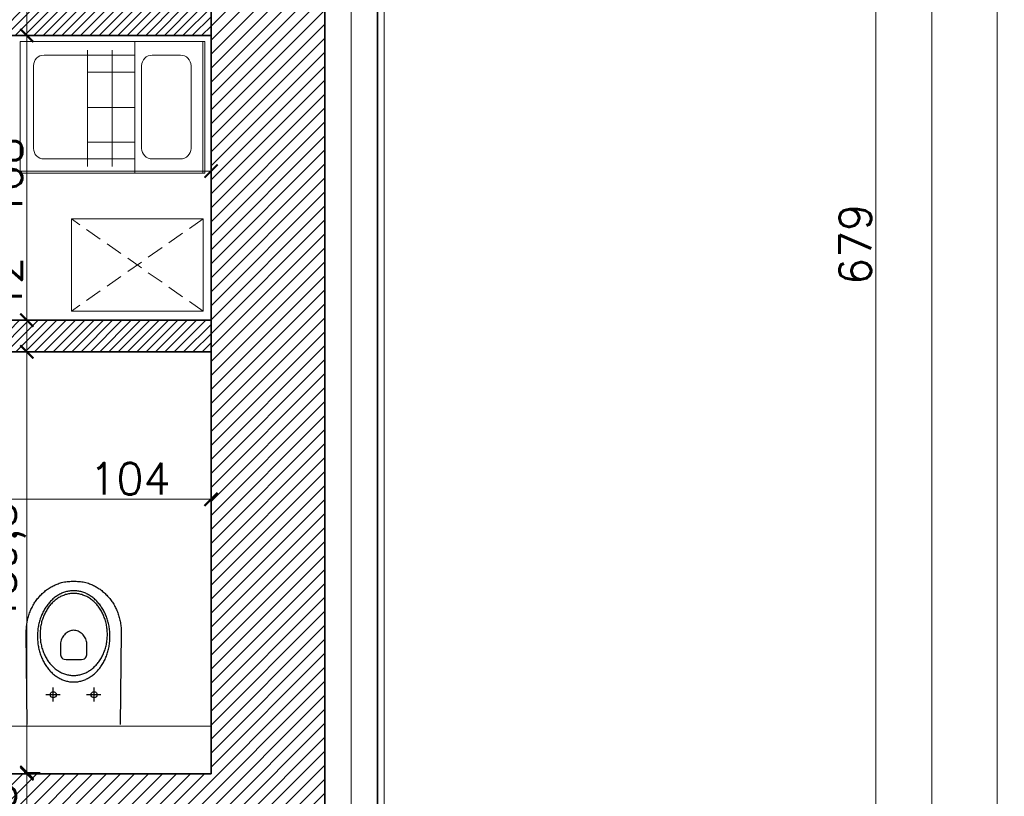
# Model space of a CAD drawing. Header units: millimetres. Extents: x -587 to 358276, y -26688 to 221215.
# Tile 211 of 256: x 11767 to 12140, y 10832 to 11126. Entities that reach past the tile are written whole.
import ezdxf

# ---------------------------------------------------------------- set-up
doc = ezdxf.new("R2010")
doc.units = ezdxf.units.MM
doc.header["$MEASUREMENT"] = 0
doc.linetypes.add('DASHED2', pattern=[9.525, 6.35, -3.175])
doc.layers.add('_I_EKO_PODKLAD 3', color=252, linetype='Continuous')
doc.layers.add('WYPOSAŻENIE', color=1, linetype='Continuous')
for name, color, linetype, lineweight in [('A_istniejące ściany', 7, 'Continuous', 35), ('A_izolacja', 5, 'Continuous', 9), ('A_linie widokowe', 5, 'Continuous', 18), ('A_projektowane sciany', 5, 'Continuous', 35), ('A_wyposażenie', 7, 'Continuous', 9), ('l.widokowa', 140, 'Continuous', 15), ('l.wypełnien', 253, 'Continuous', 5), ('wymiarowanie', 176, 'Continuous', 9)]:
    doc.layers.add(name, color=color, linetype=linetype, lineweight=lineweight)
doc.styles.add('styl2', font='simplex.shx')
doc.linetypes.add('BATTING', pattern='A,0.00254,-2.54,[134,ltypeshp.shx,S=2.54,R=0,X=-2.54,Y=0],-5.08,[134,ltypeshp.shx,S=2.54,R=180,X=2.54,Y=0],-2.54', length=10.16254)
doc.dimstyles.new('Skala 1-50', dxfattribs={"dimtxt": 12, "dimasz": 5, "dimexe": 1, "dimexo": 1, "dimgap": 1.5, "dimtad": 1, "dimdec": 1, "dimrnd": 0.5, "dimtxsty": 'styl2', "dimblk": 'ARCHTICK', "dimcen": 5, "dimadec": 0, "dimazin": 0, "dimtfac": 1, "dimtdec": 1, "dimtmove": 1, "dimatfit": 3, "dimldrblk": 'ARCHTICK', "dimfxl": 5, "dimfxlon": 1, "dimlwd": -1, "dimlwe": -1, "dimarcsym": 0})

# ---------------------------------------------------------------- blocks, each defined once
blk = doc.blocks.new('_ArchTick')
at = {"color": 0, "linetype": 'ByBlock', "const_width": 0.15}
blk.add_lwpolyline([(-0.5, -0.5), (0.5, 0.5)], dxfattribs=at)
blk = doc.blocks.new('*D3542')
at = {"layer": 'Defpoints', "color": 0}
for p in [(11773.56, 11120.39), (11769.27, 11012.39), (11774.04, 11012.39)]:
    blk.add_point(p, dxfattribs=at)
at = {"layer": 'wymiarowanie', "color": 0}
for p, q in [((11772.56, 11120.39), (11768.27, 11120.39)), ((11769.27, 11120.39), (11769.27, 11012.39)), ((11773.04, 11012.39), (11768.27, 11012.39))]:
    blk.add_line(p, q, dxfattribs=at)
at = {"layer": 'wymiarowanie', "color": 0, "xscale": 5, "yscale": 5, "zscale": 5}
for p, rotation in [((11769.27, 11120.39), 90), ((11769.27, 11012.39), 270)]:
    blk.add_blockref('_ArchTick', p, dxfattribs=dict(at, rotation=rotation))
at = {"layer": 'wymiarowanie', "color": 0, "insert": (11761.47, 11066.39), "char_height": 12, "attachment_point": 5, "rotation": 90, "style": 'styl2'}
blk.add_mtext('108', dxfattribs=at)
blk = doc.blocks.new('*D3553')
at = {"layer": 'Defpoints', "color": 0}
for p in [(11839.15, 10944.47), (11734.93, 10926.54), (11839.15, 10925.39)]:
    blk.add_point(p, dxfattribs=at)
at = {"layer": 'wymiarowanie', "color": 0}
for p, q in [((11734.93, 10939.47), (11734.93, 10945.47)), ((11734.93, 10944.47), (11839.15, 10944.47)), ((11839.15, 10939.47), (11839.15, 10945.47))]:
    blk.add_line(p, q, dxfattribs=at)
at = {"layer": 'wymiarowanie', "color": 0, "xscale": 5, "yscale": 5, "zscale": 5, "rotation": 180}
blk.add_blockref('_ArchTick', (11734.93, 10944.47), dxfattribs=at)
at = {"layer": 'wymiarowanie', "color": 0, "xscale": 5, "yscale": 5, "zscale": 5}
blk.add_blockref('_ArchTick', (11839.15, 10944.47), dxfattribs=at)
at = {"layer": 'wymiarowanie', "color": 0, "insert": (11808.38, 10952.28), "char_height": 12, "attachment_point": 5, "style": 'styl2'}
blk.add_mtext('104', dxfattribs=at)
blk = doc.blocks.new('*D3658')
at = {"layer": 'Defpoints', "color": 0}
for p in [(11961.91, 11380.57), (11907.33, 10701.76), (12091.4, 10701.76)]:
    blk.add_point(p, dxfattribs=at)
at = {"layer": 'wymiarowanie', "color": 0}
for p, q in [((12086.4, 11380.57), (12092.4, 11380.57)), ((12091.4, 11380.57), (12091.4, 10701.76)), ((12086.4, 10701.76), (12092.4, 10701.76))]:
    blk.add_line(p, q, dxfattribs=at)
at = {"layer": 'wymiarowanie', "color": 0, "xscale": 5, "yscale": 5, "zscale": 5}
for p, rotation in [((12091.4, 11380.57), 90), ((12091.4, 10701.76), 270)]:
    blk.add_blockref('_ArchTick', p, dxfattribs=dict(at, rotation=rotation))
at = {"layer": 'wymiarowanie', "color": 0, "insert": (12083.6, 11041.16), "char_height": 12, "attachment_point": 5, "rotation": 90, "style": 'styl2'}
blk.add_mtext('679', dxfattribs=at)
blk = doc.blocks.new('*D3666')
at = {"layer": 'Defpoints', "color": 0}
for p in [(12086.4, 11380.57), (12086.4, 9745.65), (12112.69, 9745.65)]:
    blk.add_point(p, dxfattribs=at)
at = {"layer": 'wymiarowanie', "color": 0}
for p, q in [((12107.69, 11380.57), (12113.69, 11380.57)), ((12112.69, 11380.57), (12112.69, 9745.65)), ((12107.69, 9745.65), (12113.69, 9745.65))]:
    blk.add_line(p, q, dxfattribs=at)
at = {"layer": 'wymiarowanie', "color": 0, "xscale": 5, "yscale": 5, "zscale": 5}
for p, rotation in [((12112.69, 11380.57), 90), ((12112.69, 9745.65), 270)]:
    blk.add_blockref('_ArchTick', p, dxfattribs=dict(at, rotation=rotation))
at = {"layer": 'wymiarowanie', "color": 0, "insert": (12104.89, 10563.11), "char_height": 12, "attachment_point": 5, "rotation": 90, "style": 'styl2'}
blk.add_mtext('1635', dxfattribs=at)
blk = doc.blocks.new('*D3668')
at = {"layer": 'Defpoints', "color": 0}
for p in [(12107.69, 11400.57), (12137.4, 11400.57), (12107.69, 9725.65)]:
    blk.add_point(p, dxfattribs=at)
at = {"layer": 'wymiarowanie', "color": 0}
for p, q in [((12132.4, 11400.57), (12138.4, 11400.57)), ((12137.4, 9725.65), (12137.4, 11400.57)), ((12132.4, 9725.65), (12138.4, 9725.65))]:
    blk.add_line(p, q, dxfattribs=at)
at = {"layer": 'wymiarowanie', "color": 0, "xscale": 5, "yscale": 5, "zscale": 5}
for p, rotation in [((12137.4, 11400.57), 90), ((12137.4, 9725.65), 270)]:
    blk.add_blockref('_ArchTick', p, dxfattribs=dict(at, rotation=rotation))
at = {"layer": 'wymiarowanie', "color": 0, "insert": (12129.6, 10563.11), "char_height": 12, "attachment_point": 5, "rotation": 90, "style": 'styl2'}
blk.add_mtext('1675', dxfattribs=at)
blk = doc.blocks.new('*D3719')
at = {"layer": 'Defpoints', "color": 0}
for p in [(11784.54, 11012.39), (11769.27, 11000.39), (11784.54, 11000.39)]:
    blk.add_point(p, dxfattribs=at)
at = {"layer": 'wymiarowanie', "color": 0}
for p, q in [((11774.27, 11012.39), (11768.27, 11012.39)), ((11769.27, 11012.39), (11769.27, 11000.39)), ((11774.27, 11000.39), (11768.27, 11000.39))]:
    blk.add_line(p, q, dxfattribs=at)
at = {"layer": 'wymiarowanie', "color": 0, "xscale": 5, "yscale": 5, "zscale": 5}
for p, rotation in [((11769.27, 11012.39), 90), ((11769.27, 11000.39), 270)]:
    blk.add_blockref('_ArchTick', p, dxfattribs=dict(at, rotation=rotation))
at = {"layer": 'wymiarowanie', "color": 0, "insert": (11761.32, 11026.13), "char_height": 12, "attachment_point": 5, "rotation": 90, "style": 'styl2'}
blk.add_mtext('12', dxfattribs=at)
blk = doc.blocks.new('*D3720')
at = {"layer": 'Defpoints', "color": 0}
for p in [(11784.54, 11000.39), (11769.27, 10840.89), (11786.33, 10840.89)]:
    blk.add_point(p, dxfattribs=at)
at = {"layer": 'wymiarowanie', "color": 0}
for p, q in [((11774.27, 11000.39), (11768.27, 11000.39)), ((11769.27, 11000.39), (11769.27, 10840.89)), ((11774.27, 10840.89), (11768.27, 10840.89))]:
    blk.add_line(p, q, dxfattribs=at)
at = {"layer": 'wymiarowanie', "color": 0, "xscale": 5, "yscale": 5, "zscale": 5}
for p, rotation in [((11769.27, 11000.39), 90), ((11769.27, 10840.89), 270)]:
    blk.add_blockref('_ArchTick', p, dxfattribs=dict(at, rotation=rotation))
at = {"layer": 'wymiarowanie', "color": 0, "insert": (11760.92, 10920.64), "char_height": 12, "attachment_point": 5, "rotation": 90, "style": 'styl2'}
blk.add_mtext('159,5', dxfattribs=at)
blk = doc.blocks.new('*D3990')
at = {"layer": 'Defpoints', "color": 0}
for p in [(11839.15, 11068.96), (11602.93, 11046.47), (11839.15, 11046.47)]:
    blk.add_point(p, dxfattribs=at)
at = {"layer": 'wymiarowanie', "color": 0}
for p, q in [((11602.93, 11063.96), (11602.93, 11069.96)), ((11602.93, 11068.96), (11839.15, 11068.96)), ((11839.15, 11063.96), (11839.15, 11069.96))]:
    blk.add_line(p, q, dxfattribs=at)
at = {"layer": 'wymiarowanie', "color": 0, "xscale": 5, "yscale": 5, "zscale": 5, "rotation": 180}
blk.add_blockref('_ArchTick', (11602.93, 11068.96), dxfattribs=at)
at = {"layer": 'wymiarowanie', "color": 0, "xscale": 5, "yscale": 5, "zscale": 5}
blk.add_blockref('_ArchTick', (11839.15, 11068.96), dxfattribs=at)
at = {"layer": 'wymiarowanie', "color": 0, "insert": (11688.72, 11075.9), "char_height": 12, "attachment_point": 5, "style": 'styl2'}
blk.add_mtext('236', dxfattribs=at)
blk = doc.blocks.new('*D4002')
at = {"layer": 'Defpoints', "color": 0}
for p in [(11769.27, 11132.39), (11776.71, 11132.39), (11776.71, 11120.39)]:
    blk.add_point(p, dxfattribs=at)
at = {"layer": 'wymiarowanie', "color": 0}
for p, q in [((11769.27, 11132.39), (11769.27, 11155.99)), ((11774.27, 11132.39), (11768.27, 11132.39)), ((11769.27, 11120.39), (11769.27, 11132.39)), ((11774.27, 11120.39), (11768.27, 11120.39))]:
    blk.add_line(p, q, dxfattribs=at)
at = {"layer": 'wymiarowanie', "color": 0, "xscale": 5, "yscale": 5, "zscale": 5}
for p, rotation in [((11769.27, 11132.39), 90), ((11769.27, 11120.39), 270)]:
    blk.add_blockref('_ArchTick', p, dxfattribs=dict(at, rotation=rotation))
at = {"layer": 'wymiarowanie', "color": 0, "insert": (11761.62, 11146.72), "char_height": 12, "attachment_point": 5, "rotation": 90, "style": 'styl2'}
blk.add_mtext('12', dxfattribs=at)
blk = doc.blocks.new('*D4109')
at = {"layer": 'Defpoints', "color": 0}
for p in [(11839.15, 10840.39), (11769.27, 10798.06), (11839.15, 10798.06)]:
    blk.add_point(p, dxfattribs=at)
at = {"layer": 'wymiarowanie', "color": 0}
for p, q in [((11774.27, 10840.39), (11768.27, 10840.39)), ((11769.27, 10840.39), (11769.27, 10798.06)), ((11774.27, 10798.06), (11768.27, 10798.06))]:
    blk.add_line(p, q, dxfattribs=at)
at = {"layer": 'wymiarowanie', "color": 0, "xscale": 5, "yscale": 5, "zscale": 5}
for p, rotation in [((11769.27, 10840.39), 90), ((11769.27, 10798.06), 270)]:
    blk.add_blockref('_ArchTick', p, dxfattribs=dict(at, rotation=rotation))
at = {"layer": 'wymiarowanie', "color": 0, "insert": (11760.92, 10819.23), "char_height": 12, "attachment_point": 5, "rotation": 90, "style": 'styl2'}
blk.add_mtext('42,5', dxfattribs=at)

msp = doc.modelspace()

# ---------------------------------------------------------------- hatches: boundary and pattern name
at = {"layer": 'l.wypełnien'}
h = msp.add_hatch(dxfattribs=at)
h.set_pattern_fill('ANSI31', color=256, scale=30, style=0)
h.set_pattern_definition([(45, (0, 6.0705), (-2.6516504, 2.6516504), [])])
h.paths.add_polyline_path([(11391.26, 10408.59), (11391.26, 10365.41), (11839.15, 10365.41), (11839.15, 9788.83), (11774.02, 9788.83), (11774.02, 9771.9), (11774.02, 9760.89), (11774.02, 9745.65), (11839.15, 9745.65), (11882.33, 9745.65), (11882.33, 10528.82), (11866.24, 10528.82), (11854.39, 10528.82), (11839.15, 10528.82), (11839.15, 10408.59), (11426.82, 10408.59), (11426.82, 10558.45), (11401.42, 10558.45), (11401.42, 10408.59)])
h.paths.add_polyline_path([(11391.26, 10840.39), (11391.26, 10798.06), (11401.42, 10798.06), (11401.42, 10660.45), (11426.82, 10660.45), (11426.82, 10798.06), (11839.15, 10798.06), (11839.15, 10683.76), (11854.39, 10683.76), (11866.24, 10683.76), (11882.33, 10683.76), (11882.33, 11337.39), (11882.33, 11380.57), (11799.42, 11380.57), (11799.42, 11337.39), (11839.15, 11337.39), (11839.15, 11000.39), (11839.15, 10840.39), (11699.45, 10840.39), (11685.18, 10840.39), (11640.68, 10840.39), (11401.42, 10840.39)])
h.paths.add_polyline_path([(11477.62, 10812.45), (11477.62, 10826), (11497.94, 10826), (11497.94, 10812.45)], flags=16)
h.paths.add_polyline_path([(11438.67, 10826), (11438.67, 10812.45), (11457.3, 10812.45), (11457.3, 10826)], flags=16)
h.paths.add_polyline_path([(11429.29, 9745.65), (11429.29, 9788.83), (11384.13, 9788.83), (11384.13, 9745.65)])
h.paths.add_polyline_path([(11624.02, 9745.65), (11624.02, 9788.83), (11579.29, 9788.83), (11579.29, 9745.65)])
h = msp.add_hatch(dxfattribs=at)
h.set_pattern_fill('ANSI31', color=5, scale=20, style=0)
h.set_pattern_definition([(45, (0, 6.0705), (-1.76776695, 1.76776695), [])])
h.paths.add_polyline_path([(11528.81, 11012.39), (11528.81, 11000.39), (11590.93, 11000.39), (11590.93, 10990.39), (11602.93, 10990.39), (11602.93, 11000.39), (11616.93, 11000.39), (11616.93, 11012.39), (11602.93, 11012.39), (11602.93, 11120.39), (11839.15, 11120.39), (11839.15, 11132.39), (11590.93, 11132.39), (11590.93, 11012.39)])
h.paths.add_polyline_path([(11391.26, 11000.39), (11391.26, 11012.39), (11404.81, 11012.39), (11404.81, 11337.39), (11416.81, 11337.39), (11416.81, 11012.39), (11426.81, 11012.39), (11426.81, 11000.39)])
h.paths.add_polyline_path([(11708.93, 11000.39), (11708.93, 11012.39), (11839.15, 11012.39), (11839.15, 11000.39), (11734.93, 11000.39), (11734.93, 10990.39), (11722.93, 10990.39), (11722.93, 11000.39)])
h.paths.add_polyline_path([(11289.26, 11000.39), (11289.26, 11012.39), (11169.43, 11012.39), (11169.43, 11000.39)])
h.paths.add_polyline_path([(11734.93, 10840.39), (11734.93, 10898.39), (11722.93, 10898.39), (11722.93, 10840.39)])
h.paths.add_polyline_path([(11602.93, 10840.39), (11602.93, 10888.39), (11590.93, 10888.39), (11590.93, 10840.39)])

# ---------------------------------------------------------------- linework, layer by layer
at = {"layer": '_I_EKO_PODKLAD 3', "lineweight": 9}
for p, q in [((11810.23, 11068.18), (11810.23, 11118.18)), ((11836, 11068.18), (11836, 11118.18)), ((11810.23, 11112.94), (11775.78, 11112.94)), ((11792.29, 11070.65), (11792.29, 11114.9)), ((11801.57, 11070.65), (11801.57, 11114.9)), ((11810.23, 11073.56), (11810.23, 11112.94)), ((11771.78, 11108.94), (11771.78, 11077.56)), ((11792.29, 11106.53), (11810.23, 11106.53)), ((11792.29, 11093.15), (11810.23, 11093.15)), ((11792.29, 11079.95), (11810.23, 11079.95)), ((11775.78, 11073.56), (11810.23, 11073.56))]:
    msp.add_line(p, q, dxfattribs=at)
msp.add_lwpolyline([(11766.75, 11068.18), (11766.75, 11118.18), (11836.75, 11118.18), (11836.75, 11068.18)], close=True, dxfattribs=at)
msp.add_lwpolyline([(11831.57, 11077.56), (11831.57, 11108.94, 0.414214), (11827.57, 11112.94), (11816.79, 11112.94, 0.414214), (11812.79, 11108.94), (11812.79, 11077.56, 0.414214), (11816.79, 11073.56), (11827.57, 11073.56, 0.414214)], format="xyb", close=True, dxfattribs=at)
for centre, start, end in [((11775.78, 11108.94), 90, 180), ((11775.78, 11077.56), 180, 270)]:
    msp.add_arc(centre, 4, start, end, dxfattribs=at)
at = {"layer": 'A_istniejące ściany', "color": 7}
for points in [[(11839.15, 11337.39), (11839.15, 10990.39)], [(11839.15, 11102.01), (11839.15, 11337.39)], [(11882.33, 10683.76), (11882.33, 11337.39)], [(11839.15, 11000.39), (11839.15, 10840.39)], [(11839.15, 10840.39), (11699.45, 10840.39)]]:
    msp.add_lwpolyline(points, dxfattribs=at)
at = {"layer": 'A_izolacja', "lineweight": 35}
msp.add_lwpolyline([(11902.33, 10701.76), (11902.33, 11400.57), (11755.87, 11400.57)], dxfattribs=at)
at = {"layer": 'A_izolacja', "linetype": 'BATTING'}
msp.add_lwpolyline([(11892.33, 10683.76), (11892.33, 11390.57), (11755.87, 11390.57)], dxfattribs=at)
at = {"layer": 'A_linie widokowe', "color": 7}
msp.add_lwpolyline([(11839.15, 10858.39), (11734.93, 10858.39)], dxfattribs=at)
at = {"layer": 'A_projektowane sciany', "color": 5}
for p, q in [((11839.15, 11120.39), (11602.93, 11120.39)), ((11839.15, 11012.39), (11708.93, 11012.39)), ((11839.15, 11000.39), (11734.93, 11000.39))]:
    msp.add_line(p, q, dxfattribs=at)
at = {"layer": 'A_wyposażenie', "color": 7, "linetype": 'DASHED2'}
for p, q in [((11836.15, 11050.86), (11786.15, 11015.86)), ((11836.15, 11015.86), (11786.15, 11050.86)), ((11836.15, 11050.86), (11786.15, 11015.86)), ((11836.15, 11015.86), (11786.15, 11050.86))]:
    msp.add_line(p, q, dxfattribs=at)
at = {"layer": 'A_wyposażenie', "color": 7}
msp.add_lwpolyline([(11786.15, 11050.86), (11786.15, 11015.86), (11836.15, 11015.86), (11836.15, 11050.86)], close=True, dxfattribs=at)
msp.add_lwpolyline([(11786.15, 11050.86), (11786.15, 11015.86), (11836.15, 11015.86), (11836.15, 11050.86)], close=True, dxfattribs=at)
at = {"layer": 'l.widokowa', "color": 5}
msp.add_lwpolyline([(9946.69, 11397.27), (8864.69, 11397.27), (8864.69, 9723.15), (11904.83, 9723.15), (11904.83, 11403.07), (11103.75, 11403.07), (11103.75, 10862.39)], dxfattribs=at)
at = {"layer": 'WYPOSAŻENIE', "color": 7}
for points in [[(11769.43, 10859.01), (11769.03, 10893.78), (11769.03, 10894.29), (11769.04, 10894.8), (11769.06, 10895.3), (11769.09, 10895.8), (11769.14, 10896.29), (11769.19, 10896.78), (11769.25, 10897.26), (11769.33, 10897.74), (11769.42, 10898.21), (11769.51, 10898.68), (11769.62, 10899.15), (11769.74, 10899.6), (11769.86, 10900.06), (11770, 10900.5), (11770.14, 10900.94), (11770.3, 10901.38), (11770.46, 10901.81), (11770.63, 10902.23), (11770.82, 10902.65), (11771.01, 10903.06), (11771.21, 10903.47), (11771.41, 10903.86), (11771.63, 10904.26), (11771.85, 10904.64), (11772.08, 10905.02), (11772.32, 10905.39), (11772.57, 10905.76), (11772.82, 10906.12), (11773.09, 10906.47), (11773.35, 10906.81), (11773.63, 10907.15), (11773.91, 10907.47), (11774.2, 10907.79), (11774.49, 10908.11), (11774.79, 10908.41), (11775.1, 10908.71), (11775.42, 10909), (11775.73, 10909.28), (11776.06, 10909.56), (11776.39, 10909.82), (11776.72, 10910.08), (11777.06, 10910.33), (11777.41, 10910.57), (11777.76, 10910.8), (11778.11, 10911.02), (11778.47, 10911.23), (11778.83, 10911.44), (11779.2, 10911.63), (11779.57, 10911.82), (11779.95, 10912), (11780.33, 10912.17), (11780.71, 10912.32), (11781.09, 10912.47), (11781.48, 10912.61), (11781.48, 10912.61), (11781.96, 10912.76), (11782.45, 10912.89), (11782.96, 10913.01), (11783.48, 10913.11), (11784, 10913.19), (11784.53, 10913.26), (11785.05, 10913.31), (11785.56, 10913.35), (11786.07, 10913.38), (11786.56, 10913.39), (11787.04, 10913.4), (11787.04, 10913.4), (11787.52, 10913.39), (11788.01, 10913.38), (11788.51, 10913.35), (11789.03, 10913.31), (11789.55, 10913.26), (11790.08, 10913.19), (11790.6, 10913.11), (11791.12, 10913.01), (11791.63, 10912.89), (11792.12, 10912.76), (11792.6, 10912.61), (11792.99, 10912.47), (11793.37, 10912.32), (11793.75, 10912.16), (11794.13, 10912), (11794.51, 10911.82), (11794.88, 10911.63), (11795.25, 10911.44), (11795.61, 10911.23), (11795.97, 10911.02), (11796.32, 10910.8), (11796.67, 10910.57), (11797.02, 10910.33), (11797.36, 10910.08), (11797.69, 10909.82), (11798.02, 10909.56), (11798.34, 10909.28), (11798.66, 10909), (11798.98, 10908.71), (11799.28, 10908.41), (11799.58, 10908.11), (11799.88, 10907.79), (11800.17, 10907.47), (11800.45, 10907.14), (11800.72, 10906.81), (11800.99, 10906.46), (11801.25, 10906.11), (11801.51, 10905.76), (11801.76, 10905.39), (11801.99, 10905.02), (11802.23, 10904.64), (11802.45, 10904.25), (11802.66, 10903.86), (11802.87, 10903.46), (11803.07, 10903.06), (11803.26, 10902.65), (11803.44, 10902.23), (11803.62, 10901.81), (11803.78, 10901.38), (11803.93, 10900.94), (11804.08, 10900.5), (11804.22, 10900.05), (11804.34, 10899.6), (11804.46, 10899.14), (11804.56, 10898.68), (11804.66, 10898.21), (11804.75, 10897.74), (11804.82, 10897.26), (11804.89, 10896.78), (11804.94, 10896.29), (11804.98, 10895.79), (11805.02, 10895.3), (11805.04, 10894.79), (11805.05, 10894.29), (11805.04, 10893.78), (11805.04, 10893.78), (11804.64, 10859.01)], [(11779.27, 10867.82), (11779.27, 10873.14)], [(11794.78, 10867.82), (11794.78, 10873.13)], [(11781.88, 10870.34), (11776.42, 10870.34)], [(11797.38, 10870.33), (11791.93, 10870.33)]]:
    msp.add_lwpolyline(points, dxfattribs=at)
for points in [[(11787.04, 10875.18), (11787.43, 10875.19), (11787.83, 10875.21), (11788.22, 10875.25), (11788.61, 10875.29), (11788.99, 10875.36), (11789.38, 10875.43), (11789.76, 10875.52), (11790.13, 10875.62), (11790.5, 10875.74), (11790.87, 10875.87), (11791.23, 10876.01), (11791.59, 10876.16), (11791.95, 10876.32), (11792.29, 10876.5), (11792.64, 10876.69), (11792.98, 10876.89), (11793.32, 10877.1), (11793.64, 10877.32), (11793.97, 10877.55), (11794.29, 10877.79), (11794.6, 10878.05), (11794.91, 10878.31), (11795.21, 10878.58), (11795.51, 10878.87), (11795.79, 10879.16), (11796.08, 10879.46), (11796.35, 10879.77), (11796.62, 10880.1), (11796.89, 10880.43), (11797.14, 10880.76), (11797.39, 10881.11), (11797.63, 10881.47), (11797.86, 10881.83), (11798.09, 10882.2), (11798.3, 10882.58), (11798.51, 10882.97), (11798.72, 10883.36), (11798.91, 10883.76), (11799.09, 10884.17), (11799.27, 10884.59), (11799.44, 10885.01), (11799.59, 10885.44), (11799.74, 10885.87), (11799.88, 10886.31), (11800.01, 10886.76), (11800.14, 10887.21), (11800.25, 10887.66), (11800.35, 10888.13), (11800.44, 10888.59), (11800.52, 10889.06), (11800.59, 10889.54), (11800.65, 10890.02), (11800.7, 10890.51), (11800.74, 10891), (11800.77, 10891.49), (11800.79, 10891.99), (11800.79, 10892.49), (11800.79, 10892.49), (11800.79, 10892.99), (11800.77, 10893.48), (11800.74, 10893.98), (11800.7, 10894.46), (11800.65, 10894.95), (11800.59, 10895.43), (11800.52, 10895.91), (11800.44, 10896.38), (11800.35, 10896.85), (11800.25, 10897.31), (11800.14, 10897.76), (11800.02, 10898.22), (11799.88, 10898.66), (11799.75, 10899.1), (11799.6, 10899.54), (11799.44, 10899.96), (11799.27, 10900.39), (11799.09, 10900.8), (11798.91, 10901.21), (11798.72, 10901.61), (11798.52, 10902), (11798.31, 10902.39), (11798.09, 10902.77), (11797.86, 10903.14), (11797.63, 10903.51), (11797.39, 10903.86), (11797.14, 10904.21), (11796.89, 10904.55), (11796.62, 10904.88), (11796.36, 10905.2), (11796.08, 10905.51), (11795.8, 10905.81), (11795.51, 10906.11), (11795.21, 10906.39), (11794.91, 10906.66), (11794.6, 10906.93), (11794.29, 10907.18), (11793.97, 10907.42), (11793.65, 10907.65), (11793.32, 10907.88), (11792.98, 10908.09), (11792.64, 10908.29), (11792.3, 10908.47), (11791.95, 10908.65), (11791.59, 10908.81), (11791.23, 10908.97), (11790.87, 10909.11), (11790.5, 10909.23), (11790.13, 10909.35), (11789.76, 10909.45), (11789.38, 10909.54), (11789, 10909.62), (11788.61, 10909.68), (11788.22, 10909.73), (11787.83, 10909.76), (11787.44, 10909.78), (11787.04, 10909.79), (11787.04, 10909.79), (11786.64, 10909.78), (11786.25, 10909.76), (11785.86, 10909.73), (11785.47, 10909.68), (11785.08, 10909.62), (11784.7, 10909.54), (11784.32, 10909.45), (11783.95, 10909.35), (11783.57, 10909.23), (11783.21, 10909.11), (11782.84, 10908.97), (11782.49, 10908.81), (11782.13, 10908.65), (11781.78, 10908.47), (11781.44, 10908.29), (11781.1, 10908.09), (11780.76, 10907.88), (11780.43, 10907.66), (11780.11, 10907.42), (11779.79, 10907.18), (11779.47, 10906.93), (11779.17, 10906.66), (11778.87, 10906.39), (11778.57, 10906.11), (11778.28, 10905.81), (11778, 10905.51), (11777.72, 10905.2), (11777.45, 10904.88), (11777.19, 10904.55), (11776.94, 10904.21), (11776.69, 10903.86), (11776.45, 10903.51), (11776.21, 10903.14), (11775.99, 10902.77), (11775.77, 10902.39), (11775.56, 10902.01), (11775.36, 10901.61), (11775.17, 10901.21), (11774.98, 10900.8), (11774.81, 10900.39), (11774.64, 10899.97), (11774.48, 10899.54), (11774.33, 10899.1), (11774.19, 10898.66), (11774.06, 10898.22), (11773.94, 10897.77), (11773.83, 10897.31), (11773.73, 10896.85), (11773.64, 10896.38), (11773.56, 10895.91), (11773.48, 10895.43), (11773.42, 10894.95), (11773.37, 10894.47), (11773.33, 10893.98), (11773.31, 10893.48), (11773.29, 10892.99), (11773.28, 10892.49), (11773.28, 10892.49), (11773.29, 10891.99), (11773.31, 10891.49), (11773.33, 10891), (11773.37, 10890.51), (11773.42, 10890.02), (11773.48, 10889.54), (11773.55, 10889.07), (11773.64, 10888.6), (11773.73, 10888.13), (11773.83, 10887.67), (11773.94, 10887.21), (11774.06, 10886.76), (11774.19, 10886.31), (11774.33, 10885.87), (11774.48, 10885.44), (11774.64, 10885.01), (11774.81, 10884.59), (11774.98, 10884.17), (11775.17, 10883.77), (11775.36, 10883.36), (11775.56, 10882.97), (11775.77, 10882.58), (11775.99, 10882.2), (11776.21, 10881.83), (11776.45, 10881.47), (11776.69, 10881.11), (11776.93, 10880.77), (11777.19, 10880.43), (11777.45, 10880.1), (11777.72, 10879.78), (11778, 10879.46), (11778.28, 10879.16), (11778.57, 10878.87), (11778.86, 10878.58), (11779.16, 10878.31), (11779.47, 10878.05), (11779.79, 10877.79), (11780.1, 10877.55), (11780.43, 10877.32), (11780.76, 10877.1), (11781.09, 10876.89), (11781.43, 10876.69), (11781.78, 10876.5), (11782.13, 10876.32), (11782.48, 10876.16), (11782.84, 10876.01), (11783.2, 10875.87), (11783.57, 10875.74), (11783.94, 10875.62), (11784.32, 10875.52), (11784.7, 10875.43), (11785.08, 10875.36), (11785.46, 10875.29), (11785.85, 10875.25), (11786.24, 10875.21), (11786.64, 10875.19), (11787.04, 10875.18)], [(11787.04, 10877.64), (11787.44, 10877.65), (11787.84, 10877.67), (11788.24, 10877.71), (11788.63, 10877.76), (11789.03, 10877.83), (11789.41, 10877.91), (11789.8, 10878.01), (11790.18, 10878.12), (11790.55, 10878.24), (11790.92, 10878.38), (11791.28, 10878.53), (11791.64, 10878.69), (11792, 10878.87), (11792.35, 10879.06), (11792.69, 10879.26), (11793.03, 10879.47), (11793.36, 10879.7), (11793.69, 10879.93), (11794.01, 10880.18), (11794.33, 10880.44), (11794.63, 10880.71), (11794.93, 10880.99), (11795.23, 10881.28), (11795.51, 10881.58), (11795.79, 10881.89), (11796.06, 10882.21), (11796.32, 10882.54), (11796.58, 10882.88), (11796.83, 10883.23), (11797.06, 10883.58), (11797.29, 10883.95), (11797.52, 10884.32), (11797.73, 10884.71), (11797.93, 10885.1), (11798.12, 10885.5), (11798.31, 10885.9), (11798.48, 10886.31), (11798.65, 10886.73), (11798.8, 10887.16), (11798.95, 10887.59), (11799.08, 10888.03), (11799.2, 10888.48), (11799.32, 10888.93), (11799.42, 10889.38), (11799.51, 10889.84), (11799.59, 10890.31), (11799.65, 10890.78), (11799.71, 10891.26), (11799.75, 10891.74), (11799.78, 10892.23), (11799.8, 10892.71), (11799.81, 10893.21), (11799.81, 10893.21), (11799.8, 10893.7), (11799.78, 10894.19), (11799.75, 10894.67), (11799.71, 10895.16), (11799.65, 10895.63), (11799.59, 10896.1), (11799.51, 10896.57), (11799.42, 10897.03), (11799.32, 10897.49), (11799.2, 10897.94), (11799.08, 10898.38), (11798.95, 10898.82), (11798.8, 10899.26), (11798.65, 10899.68), (11798.48, 10900.1), (11798.31, 10900.51), (11798.13, 10900.92), (11797.93, 10901.32), (11797.73, 10901.71), (11797.52, 10902.09), (11797.3, 10902.46), (11797.07, 10902.83), (11796.83, 10903.19), (11796.58, 10903.54), (11796.33, 10903.88), (11796.06, 10904.21), (11795.79, 10904.53), (11795.51, 10904.84), (11795.23, 10905.14), (11794.93, 10905.43), (11794.63, 10905.71), (11794.33, 10905.98), (11794.01, 10906.24), (11793.69, 10906.48), (11793.37, 10906.72), (11793.03, 10906.94), (11792.7, 10907.16), (11792.35, 10907.36), (11792, 10907.55), (11791.65, 10907.72), (11791.29, 10907.89), (11790.92, 10908.04), (11790.55, 10908.17), (11790.18, 10908.3), (11789.8, 10908.41), (11789.42, 10908.5), (11789.03, 10908.58), (11788.64, 10908.65), (11788.24, 10908.7), (11787.84, 10908.74), (11787.44, 10908.77), (11787.04, 10908.77), (11787.04, 10908.77), (11786.63, 10908.77), (11786.23, 10908.74), (11785.84, 10908.7), (11785.44, 10908.65), (11785.05, 10908.58), (11784.66, 10908.5), (11784.28, 10908.41), (11783.9, 10908.3), (11783.53, 10908.17), (11783.16, 10908.04), (11782.79, 10907.89), (11782.43, 10907.72), (11782.08, 10907.55), (11781.73, 10907.36), (11781.38, 10907.16), (11781.04, 10906.95), (11780.71, 10906.72), (11780.38, 10906.49), (11780.06, 10906.24), (11779.75, 10905.98), (11779.44, 10905.71), (11779.14, 10905.43), (11778.85, 10905.14), (11778.56, 10904.84), (11778.29, 10904.53), (11778.02, 10904.21), (11777.75, 10903.88), (11777.5, 10903.54), (11777.25, 10903.19), (11777.01, 10902.83), (11776.78, 10902.47), (11776.56, 10902.09), (11776.35, 10901.71), (11776.15, 10901.32), (11775.95, 10900.92), (11775.77, 10900.52), (11775.59, 10900.1), (11775.43, 10899.68), (11775.27, 10899.26), (11775.13, 10898.83), (11774.99, 10898.39), (11774.87, 10897.94), (11774.76, 10897.49), (11774.66, 10897.03), (11774.57, 10896.57), (11774.49, 10896.11), (11774.42, 10895.63), (11774.37, 10895.16), (11774.32, 10894.68), (11774.29, 10894.19), (11774.27, 10893.7), (11774.27, 10893.21), (11774.27, 10893.21), (11774.27, 10892.72), (11774.29, 10892.23), (11774.32, 10891.74), (11774.37, 10891.26), (11774.42, 10890.78), (11774.49, 10890.31), (11774.57, 10889.85), (11774.66, 10889.38), (11774.76, 10888.93), (11774.87, 10888.48), (11774.99, 10888.03), (11775.13, 10887.59), (11775.27, 10887.16), (11775.43, 10886.73), (11775.59, 10886.31), (11775.77, 10885.9), (11775.95, 10885.5), (11776.14, 10885.1), (11776.35, 10884.71), (11776.56, 10884.33), (11776.78, 10883.95), (11777.01, 10883.59), (11777.25, 10883.23), (11777.5, 10882.88), (11777.75, 10882.54), (11778.01, 10882.21), (11778.28, 10881.89), (11778.56, 10881.58), (11778.85, 10881.28), (11779.14, 10880.99), (11779.44, 10880.71), (11779.75, 10880.44), (11780.06, 10880.18), (11780.38, 10879.93), (11780.71, 10879.7), (11781.04, 10879.47), (11781.38, 10879.26), (11781.72, 10879.06), (11782.07, 10878.87), (11782.43, 10878.69), (11782.79, 10878.53), (11783.15, 10878.38), (11783.52, 10878.24), (11783.9, 10878.12), (11784.28, 10878.01), (11784.66, 10877.91), (11785.05, 10877.83), (11785.44, 10877.76), (11785.83, 10877.71), (11786.23, 10877.67), (11786.63, 10877.65), (11787.04, 10877.64)], [(11787.26, 10883.69), (11789.96, 10883.69), (11790.65, 10883.78), (11791.17, 10884), (11791.55, 10884.32), (11791.79, 10884.7), (11791.94, 10885.11), (11792.01, 10885.51), (11792.03, 10885.86), (11792.04, 10889.63), (11792.01, 10890.11), (11791.93, 10890.58), (11791.8, 10891.04), (11791.63, 10891.49), (11791.42, 10891.92), (11791.17, 10892.32), (11790.89, 10892.71), (11790.57, 10893.07), (11790.24, 10893.4), (11789.88, 10893.71), (11789.5, 10893.98), (11789.1, 10894.21), (11788.7, 10894.41), (11788.29, 10894.57), (11787.87, 10894.69), (11787.45, 10894.76), (11787.04, 10894.78), (11786.63, 10894.76), (11786.21, 10894.69), (11785.79, 10894.57), (11785.38, 10894.41), (11784.97, 10894.21), (11784.58, 10893.97), (11784.2, 10893.7), (11783.84, 10893.4), (11783.5, 10893.06), (11783.19, 10892.7), (11782.91, 10892.31), (11782.66, 10891.9), (11782.45, 10891.47), (11782.27, 10891.03), (11782.15, 10890.56), (11782.07, 10890.09), (11782.04, 10889.6), (11782.04, 10885.85), (11782.06, 10885.5), (11782.13, 10885.11), (11782.27, 10884.7), (11782.52, 10884.32), (11782.89, 10884), (11783.42, 10883.78), (11784.11, 10883.69)], [(11778.12, 10870.34), (11778.19, 10870.75), (11778.36, 10871.07), (11778.62, 10871.3), (11778.93, 10871.44), (11779.27, 10871.49), (11779.61, 10871.44), (11779.93, 10871.3), (11780.18, 10871.07), (11780.36, 10870.75), (11780.42, 10870.34), (11780.36, 10869.92), (11780.18, 10869.6), (11779.93, 10869.37), (11779.61, 10869.23), (11779.27, 10869.19), (11778.93, 10869.23), (11778.62, 10869.37), (11778.36, 10869.6), (11778.19, 10869.92), (11778.12, 10870.34)], [(11793.63, 10870.33), (11793.69, 10870.75), (11793.87, 10871.07), (11794.13, 10871.3), (11794.44, 10871.44), (11794.78, 10871.48), (11795.12, 10871.44), (11795.43, 10871.3), (11795.69, 10871.07), (11795.86, 10870.75), (11795.93, 10870.33), (11795.86, 10869.92), (11795.69, 10869.6), (11795.43, 10869.37), (11795.12, 10869.23), (11794.78, 10869.18), (11794.44, 10869.23), (11794.12, 10869.37), (11793.87, 10869.6), (11793.69, 10869.92), (11793.63, 10870.33)]]:
    msp.add_lwpolyline(points, close=True, dxfattribs=at)

# ---------------------------------------------------------------- dimensions: what is measured, and where the dimension line sits
at = {"layer": 'wymiarowanie'}
for base, p1, p2, picture, middle in [((12137.4, 11400.57), (12107.69, 9725.65), (12107.69, 11400.57), '*D3668', (12129.6, 10563.11)), ((12091.4, 10701.76), (11961.91, 11380.57), (11907.33, 10701.76), '*D3658', (12083.6, 11041.16)), ((12112.69, 9745.65), (12086.4, 11380.57), (12086.4, 9745.65), '*D3666', (12104.89, 10563.11)), ((11769.27, 10840.89), (11784.54, 11000.39), (11786.33, 10840.89), '*D3720', (11760.92, 10920.64)), ((11769.27, 10798.06), (11839.15, 10840.39), (11839.15, 10798.06), '*D4109', (11760.92, 10819.23))]:
    dim = msp.add_linear_dim(base=base, p1=p1, p2=p2, angle=90, dimstyle='Skala 1-50', dxfattribs=at)
    dim.commit()
    dim.dimension.update_dxf_attribs({"geometry": picture, "text_midpoint": middle})
for base, p1, p2, picture, middle in [((11769.27, 11132.39), (11776.71, 11120.39), (11776.71, 11132.39), '*D4002', (11768.23, 11146.72)), ((11769.27, 11012.39), (11773.56, 11120.39), (11774.04, 11012.39), '*D3542', (11769.27, 11066.39)), ((11769.27, 11000.39), (11784.54, 11012.39), (11784.54, 11000.39), '*D3719', (11768.97, 11026.13))]:
    dim = msp.add_linear_dim(base=base, p1=p1, p2=p2, angle=90, dimstyle='Skala 1-50', dxfattribs=at)
    dim.commit()
    dim.dimension.update_dxf_attribs({"geometry": picture, "text_midpoint": middle, "dimtype": 160})
for base, p1, p2, picture, middle in [((11839.15, 11068.96), (11602.93, 11046.47), (11839.15, 11046.47), '*D3990', (11688.72, 11068.1)), ((11839.15, 10944.47), (11734.93, 10926.54), (11839.15, 10925.39), '*D3553', (11808.38, 10944.47))]:
    dim = msp.add_linear_dim(base=base, p1=p1, p2=p2, dimstyle='Skala 1-50', dxfattribs=at)
    dim.commit()
    dim.dimension.update_dxf_attribs({"geometry": picture, "text_midpoint": middle, "dimtype": 160})

doc.saveas('drawing.dxf')
